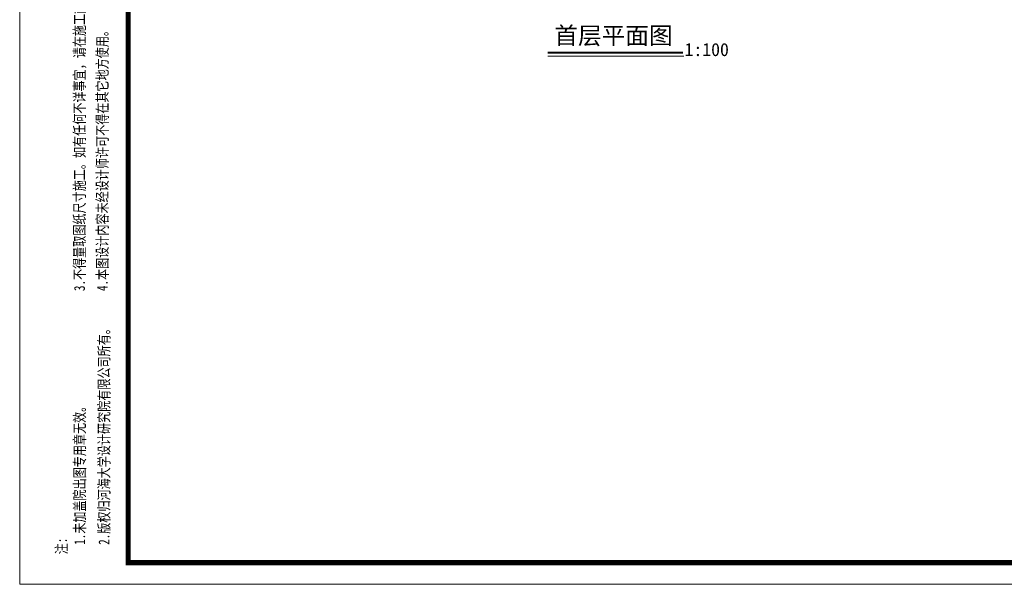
# Model space of a CAD drawing. Extents: x -13074 to 1448651, y 3648755 to 8081248.
# Tile 33 of 173: x 558574 to 558801, y 3857951 to 3858081. Entities that reach past the tile are written whole.
import ezdxf

# ---------------------------------------------------------------- set-up
doc = ezdxf.new("R2010")
doc.units = 0
for name, color, linetype, lineweight in [('0.13填充', 8, 'CONTINUOUS', 9), ('SHEET', 1, 'CONTINUOUS', 15), ('文字', 7, 'CONTINUOUS', 15)]:
    doc.layers.add(name, color=color, linetype=linetype, lineweight=lineweight)
doc.layers.add('DIM', color=3, linetype='CONTINUOUS')
doc.styles.add('-仿宋_GB2312', font='FangSong_GB2312.ttf')
doc.styles.add('FHZ', font='FangSong_GB2312.ttf', dxfattribs={"width": 0.707, "height": 300})

msp = doc.modelspace()

# ---------------------------------------------------------------- linework, layer by layer
at = {"layer": '0.13填充', "color": 7, "lineweight": 40, "ltscale": 0.005}
msp.add_line((558695.943, 3858073.793, 0.315), (558727.117, 3858073.793, 0.315), dxfattribs=at)
at = {"layer": '0.13填充', "color": 7, "ltscale": 0.005}
msp.add_line((558695.943, 3858072.956, 0.315), (558727.282, 3858072.956, 0.315), dxfattribs=at)
at = {"layer": 'SHEET', "color": 7}
msp.add_lwpolyline([(558994.185, 3857951.144), (558574.185, 3857951.144), (558574.185, 3858248.144), (558994.185, 3858248.144)], close=True, dxfattribs=at)
at = {"layer": 'SHEET', "color": 7, "const_width": 1.2}
msp.add_lwpolyline([(558599.185, 3858243.144), (558989.185, 3858243.144), (558989.185, 3857956.144), (558599.185, 3857956.144)], close=True, dxfattribs=at)

# ---------------------------------------------------------------- texts
at = {"layer": 'DIM', "color": 7, "style": 'FHZ', "width": 0.75}
for s, p in [('3.不得量取图纸尺寸施工。如有任何不详事宜，请在施工前与设计师会商。', (558589.219, 3858018.791)), ('4.本图设计内容未经设计师许可不得在其它地方使用。', (558594.478, 3858018.791)), ('2.版权归河海大学设计研究院有限公司所有。', (558594.877, 3857960.258)), ('1.未加盖院出图专用章无效。', (558589.261, 3857960.258)), ('注:', (558585.066, 3857958.064))]:
    msp.add_text(s, height=2.5, rotation=90, dxfattribs=at).set_placement(p)
at = {"layer": '文字', "color": 7, "attachment_point": 1, "style": '-仿宋_GB2312'}
for s, insert, char_height, width in [('首层平面图', (558697.458, 3858079.72, 0.315), 4, 50.36719), ('1:100', (558727.497, 3858075.994, 0.315), 3, 10.28955)]:
    msp.add_mtext(s, dxfattribs=dict(at, insert=insert, char_height=char_height, width=width))

doc.saveas('drawing.dxf')
